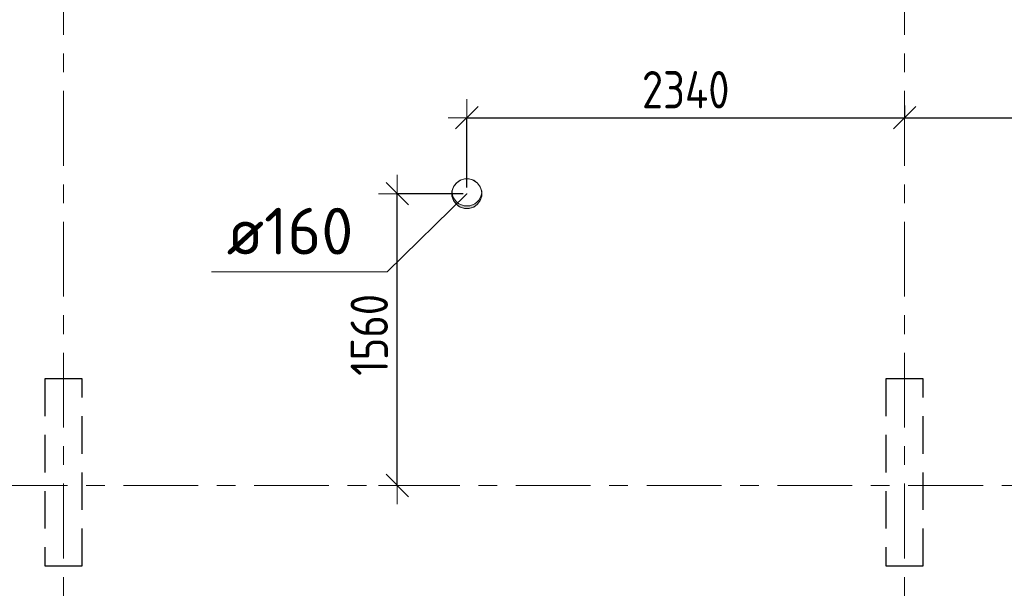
# Model space of a CAD drawing. Header units: metres. Extents: x -38 to 89, y -15 to 21.
# Tile 21 of 129: x 19.21 to 24.48, y 2.72 to 5.79. Entities that reach past the tile are written whole.
import ezdxf

# ---------------------------------------------------------------- set-up
doc = ezdxf.new("R2010")
doc.units = ezdxf.units.M
doc.header["$PDMODE"] = 65
for name, pattern in [('______11', [0.5, 0.4, -0.05, 0, -0.05]), ('______2', [0.27, 0.2, -0.07]), ('______5', [1.1, 0.8, -0.1, 0.1, -0.1])]:
    doc.linetypes.add(name, pattern=pattern)
for name, color, linetype, lineweight in [('XR$2$Осевая линия (1)', 7, '______5', 13), ('XR$3$Перекрытие (1)', 7, 'Continuous', 35), ('XR$4$Размерная линия (1)', 7, 'Continuous', 13), ('XR$4$Текст_ общее_1', 7, 'Continuous', 13), ('XR$5$Размерная линия (1)', 7, 'Continuous', 13), ('XR$5$Текст_ общее_1', 7, 'Continuous', 13)]:
    doc.layers.add(name, color=color, linetype=linetype, lineweight=lineweight)
doc.layers.add('XR$3$Макрос проема_ отверстия', color=7, linetype='Continuous', lineweight=13, true_color=0x2d2d2d)
doc.layers.add('XR$7$Стена_ бетон несущ.', color=7, linetype='Continuous', lineweight=70, true_color=0xb4b496)
doc.styles.add('ISOCPEUR', font='txt')
doc.dimstyles.new('DIMSTYLE_3', dxfattribs={"dimtxt": 0.2, "dimasz": 0.2, "dimexe": 0, "dimexo": 0, "dimgap": 0.1, "dimtad": 2, "dimdec": 0, "dimlfac": 1000, "dimrnd": 5, "dimzin": 12, "dimdsep": 46, "dimtxsty": 'ISOCPEUR', "dimblk1": 'ALL_ML_STRICH', "dimblk2": 'ALL_ML_STRICH', "dimsah": 1, "dimcen": 0, "dimclrd": 7, "dimclre": 256, "dimclrt": 7, "dimadec": 0, "dimazin": 0, "dimtfac": 1, "dimtdec": 0, "dimtix": 1, "dimtmove": 2, "dimatfit": 3, "dimfxl": 0, "dimtzin": 0, "dimlwd": 0, "dimlwe": -3, "dimarcsym": 0})

# ---------------------------------------------------------------- blocks, each defined once
blk = doc.blocks.new('Отображение проема (2)', base_point=(-1.002, -49.786))
at = {"layer": 'XR$3$Макрос проема_ отверстия', "true_color": 0x000000, "transparency": 33554687}
blk.add_hatch(color=18, dxfattribs=at).paths.add_polyline_path([(-0.967, -49.384), (-1.002, -49.383), (-1.072, -49.389), (-1.139, -49.407), (-1.203, -49.437), (-1.261, -49.477), (-1.31, -49.527), (-1.351, -49.585), (-1.381, -49.648), (-1.399, -49.716), (-1.405, -49.786), (-1.399, -49.856), (-1.381, -49.924), (-1.351, -49.988), (-1.31, -50.045), (-1.261, -50.095), (-1.203, -50.135), (-1.139, -50.165), (-1.072, -50.183), (-1.002, -50.189), (-0.967, -50.188), (-1.032, -50.177), (-1.095, -50.155), (-1.153, -50.123), (-1.205, -50.082), (-1.25, -50.033), (-1.287, -49.978), (-1.313, -49.917), (-1.329, -49.852), (-1.335, -49.786), (-1.329, -49.72), (-1.313, -49.656), (-1.287, -49.595), (-1.25, -49.539), (-1.205, -49.49), (-1.153, -49.449), (-1.095, -49.417), (-1.032, -49.396)])
at = {"layer": 'XR$3$Макрос проема_ отверстия', "transparency": 33554687}
blk.add_circle((-1.002, -49.786), 0.403, dxfattribs=at)
blk.add_arc((-0.932, -49.786), 0.403, 94.9784, 265.0216, dxfattribs=at)
blk = doc.blocks.new('NSY1')
at = {"color": 0, "linetype": 'ByBlock', "lineweight": -2}
for p, q in [((-0.01, 0.01), (0.01, 0.01)), ((-0.01, -0.01), (-0.01, 0.01)), ((-0.01, -0.01), (-0.01, 0.01)), ((-0.01, 0.01), (0.01, 0.01)), ((-0.01, 0.01), (0.01, 0.01)), ((0.01, 0.01), (-0.01, 0.01)), ((-0.01, 0.01), (-0.01, 0.01)), ((-0.01, 0.01), (-0.01, -0.01)), ((0.01, 0.01), (-0.01, 0.01)), ((-0.01, 0.01), (0.01, 0.01)), ((0.01, 0.01), (-0.01, 0.01)), ((-0.01, 0.01), (-0.01, 0.01)), ((-0.01, 0.01), (-0.01, -0.01)), ((0.01, 0.01), (-0.01, 0.01)), ((-0.01, 0.01), (0.01, 0.01)), ((0.01, 0.01), (-0.01, 0.01)), ((-0.01, 0.01), (-0.01, 0.01)), ((-0.01, 0.01), (-0.01, -0.01)), ((0.01, 0.01), (-0.01, 0.01)), ((-0.01, 0.01), (0.01, 0.01)), ((-0.01, -0.01), (-0.01, 0.01)), ((0, 0), (0, 0)), ((0, 0), (0, 0)), ((0, 0), (0, 0)), ((0, 0), (0, 0)), ((0, 0), (0, 0)), ((0, 0), (0, 0)), ((0.01, 0.01), (0.01, -0.01)), ((0.01, 0.01), (0.01, -0.01)), ((0.01, 0.01), (0.01, 0.01)), ((0.01, -0.01), (0.01, 0.01)), ((0.01, 0.01), (0.01, 0.01)), ((0.01, -0.01), (0.01, 0.01)), ((0.01, 0.01), (0.01, 0.01)), ((0.01, -0.01), (0.01, 0.01)), ((0.01, 0.01), (0.01, -0.01)), ((0.01, -0.01), (-0.01, -0.01)), ((0.01, -0.01), (-0.01, -0.01)), ((-0.01, -0.01), (0.01, -0.01)), ((-0.01, -0.01), (0.01, -0.01)), ((-0.01, -0.01), (0.01, -0.01)), ((0.01, -0.01), (-0.01, -0.01)), ((0, 0), (0, 0)), ((0, 0), (0, 0))]:
    blk.add_line(p, q, dxfattribs=at)
blk = doc.blocks.new('ALL_ML_STRICH')
at = {"color": 0, "linetype": 'ByBlock', "lineweight": -2}
for p, q in [((-0.3, -0.3), (0.3, 0.3)), ((0, -0.5), (0, 0.5)), ((-1, 0), (0.5, 0))]:
    blk.add_line(p, q, dxfattribs=at)
blk = doc.blocks.new('*D223')
at = {"layer": 'DEFPOINTS', "color": 7, "linetype": 'Continuous', "lineweight": 13, "transparency": 33554687}
for p in [(21.6079, 4.8607), (21.2356, 3.3), (21.2356, 3.3)]:
    blk.add_point(p, dxfattribs=at)
at = {"layer": 'XR$4$Размерная линия (1)', "color": 9, "linetype": 'Continuous', "lineweight": -2, "true_color": 0xc7c7c7, "transparency": 33554687}
for p, q in [((21.5879, 4.8607), (21.2356, 4.8607)), ((21.2356, 3.3), (21.2356, 3.3))]:
    blk.add_line(p, q, dxfattribs=at)
at = {"layer": 'XR$4$Размерная линия (1)', "color": 7, "linetype": 'Continuous', "lineweight": -2, "transparency": 33554687}
blk.add_line((21.2356, 3.3), (21.2356, 4.8607), dxfattribs=at)
at = {"layer": 'XR$4$Размерная линия (1)', "color": 7, "linetype": 'Continuous', "lineweight": 13, "transparency": 33554687, "xscale": 0.2, "yscale": 0.2, "zscale": 0.2}
for p, rotation in [((21.2356, 4.8607), 90), ((21.2356, 3.3), 270)]:
    blk.add_blockref('ALL_ML_STRICH', p, dxfattribs=dict(at, rotation=rotation))
at = {"layer": 'XR$4$Размерная линия (1)', "color": 7, "linetype": 'Continuous', "lineweight": 13, "transparency": 33554687, "insert": (21.0856, 4.1054), "char_height": 0.2, "width": 0.666667, "attachment_point": 5, "rotation": 90, "style": 'ISOCPEUR'}
blk.add_mtext('\\W0.83;\\A1;{1560}', dxfattribs=at)
blk = doc.blocks.new('*D225')
at = {"layer": 'DEFPOINTS', "color": 7, "linetype": 'Continuous', "lineweight": 13, "transparency": 33554687}
for p in [(23.95, 5.3516), (21.6079, 5.2667), (21.6079, 4.8745)]:
    blk.add_point(p, dxfattribs=at)
at = {"layer": 'XR$4$Размерная линия (1)', "color": 9, "linetype": 'Continuous', "lineweight": -2, "true_color": 0xc7c7c7, "transparency": 33554687}
for p, q in [((23.95, 5.3316), (23.95, 5.2667)), ((21.6079, 4.8945), (21.6079, 5.2667))]:
    blk.add_line(p, q, dxfattribs=at)
at = {"layer": 'XR$4$Размерная линия (1)', "color": 7, "linetype": 'Continuous', "lineweight": -2, "transparency": 33554687}
blk.add_line((21.6079, 5.2667), (23.95, 5.2667), dxfattribs=at)
at = {"layer": 'XR$4$Размерная линия (1)', "color": 7, "linetype": 'Continuous', "lineweight": 13, "transparency": 33554687, "xscale": 0.2, "yscale": 0.2, "zscale": 0.2, "rotation": 180}
blk.add_blockref('ALL_ML_STRICH', (21.6079, 5.2667), dxfattribs=at)
at = {"layer": 'XR$4$Размерная линия (1)', "color": 7, "linetype": 'Continuous', "lineweight": 13, "transparency": 33554687, "xscale": 0.2, "yscale": 0.2, "zscale": 0.2}
blk.add_blockref('ALL_ML_STRICH', (23.95, 5.2667), dxfattribs=at)
at = {"layer": 'XR$4$Размерная линия (1)', "color": 7, "linetype": 'Continuous', "lineweight": 13, "transparency": 33554687, "insert": (22.7789, 5.4167), "char_height": 0.2, "width": 0.666667, "attachment_point": 5, "style": 'ISOCPEUR'}
blk.add_mtext('\\W0.83;\\A1;{2340}', dxfattribs=at)
blk = doc.blocks.new('*D226')
at = {"layer": 'DEFPOINTS', "color": 7, "linetype": 'Continuous', "lineweight": 13, "transparency": 33554687}
for p in [(23.95, 5.3516), (23.95, 5.2667), (26.288, 4.8607)]:
    blk.add_point(p, dxfattribs=at)
at = {"layer": 'XR$4$Размерная линия (1)', "color": 9, "linetype": 'Continuous', "lineweight": -2, "true_color": 0xc7c7c7, "transparency": 33554687}
for p, q in [((23.95, 5.3316), (23.95, 5.2667)), ((26.288, 4.8807), (26.288, 5.2667))]:
    blk.add_line(p, q, dxfattribs=at)
at = {"layer": 'XR$4$Размерная линия (1)', "color": 7, "linetype": 'Continuous', "lineweight": -2, "transparency": 33554687}
blk.add_line((23.95, 5.2667), (26.288, 5.2667), dxfattribs=at)
at = {"layer": 'XR$4$Размерная линия (1)', "color": 7, "linetype": 'Continuous', "lineweight": 13, "transparency": 33554687, "xscale": 0.2, "yscale": 0.2, "zscale": 0.2, "rotation": 180}
blk.add_blockref('ALL_ML_STRICH', (23.95, 5.2667), dxfattribs=at)
at = {"layer": 'XR$4$Размерная линия (1)', "color": 7, "linetype": 'Continuous', "lineweight": 13, "transparency": 33554687, "xscale": 0.2, "yscale": 0.2, "zscale": 0.2}
blk.add_blockref('ALL_ML_STRICH', (26.288, 5.2667), dxfattribs=at)
at = {"layer": 'XR$4$Размерная линия (1)', "color": 7, "linetype": 'Continuous', "lineweight": 13, "transparency": 33554687, "insert": (25.119, 5.4167), "char_height": 0.2, "width": 0.666667, "attachment_point": 5, "style": 'ISOCPEUR'}
blk.add_mtext('\\W0.83;\\A1;{2340}', dxfattribs=at)
blk = doc.blocks.new('*D537')
at = {"layer": 'DEFPOINTS', "color": 7, "linetype": 'Continuous', "lineweight": 13, "transparency": 33554687}
for p in [(21.6079, 4.8607), (21.2356, 3.3), (21.2356, 3.3)]:
    blk.add_point(p, dxfattribs=at)
at = {"layer": 'XR$5$Размерная линия (1)', "color": 9, "linetype": 'Continuous', "lineweight": -2, "true_color": 0xc7c7c7, "transparency": 33554687}
for p, q in [((21.5879, 4.8607), (21.2356, 4.8607)), ((21.2356, 3.3), (21.2356, 3.3))]:
    blk.add_line(p, q, dxfattribs=at)
at = {"layer": 'XR$5$Размерная линия (1)', "color": 7, "linetype": 'Continuous', "lineweight": -2, "transparency": 33554687}
blk.add_line((21.2356, 3.3), (21.2356, 4.8607), dxfattribs=at)
at = {"layer": 'XR$5$Размерная линия (1)', "color": 7, "linetype": 'Continuous', "lineweight": 13, "transparency": 33554687, "xscale": 0.2, "yscale": 0.2, "zscale": 0.2}
for p, rotation in [((21.2356, 4.8607), 90), ((21.2356, 3.3), 270)]:
    blk.add_blockref('ALL_ML_STRICH', p, dxfattribs=dict(at, rotation=rotation))
at = {"layer": 'XR$5$Размерная линия (1)', "color": 7, "linetype": 'Continuous', "lineweight": 13, "transparency": 33554687, "insert": (21.0856, 4.1054), "char_height": 0.2, "width": 0.666667, "attachment_point": 5, "rotation": 90, "style": 'ISOCPEUR'}
blk.add_mtext('\\W0.83;\\A1;{1560}', dxfattribs=at)
blk = doc.blocks.new('*D538')
at = {"layer": 'DEFPOINTS', "color": 7, "linetype": 'Continuous', "lineweight": 13, "transparency": 33554687}
for p in [(23.95, 5.3516), (21.6079, 5.2667), (21.6079, 4.8745)]:
    blk.add_point(p, dxfattribs=at)
at = {"layer": 'XR$5$Размерная линия (1)', "color": 9, "linetype": 'Continuous', "lineweight": -2, "true_color": 0xc7c7c7, "transparency": 33554687}
for p, q in [((23.95, 5.3316), (23.95, 5.2667)), ((21.6079, 4.8945), (21.6079, 5.2667))]:
    blk.add_line(p, q, dxfattribs=at)
at = {"layer": 'XR$5$Размерная линия (1)', "color": 7, "linetype": 'Continuous', "lineweight": -2, "transparency": 33554687}
blk.add_line((21.6079, 5.2667), (23.95, 5.2667), dxfattribs=at)
at = {"layer": 'XR$5$Размерная линия (1)', "color": 7, "linetype": 'Continuous', "lineweight": 13, "transparency": 33554687, "xscale": 0.2, "yscale": 0.2, "zscale": 0.2, "rotation": 180}
blk.add_blockref('ALL_ML_STRICH', (21.6079, 5.2667), dxfattribs=at)
at = {"layer": 'XR$5$Размерная линия (1)', "color": 7, "linetype": 'Continuous', "lineweight": 13, "transparency": 33554687, "xscale": 0.2, "yscale": 0.2, "zscale": 0.2}
blk.add_blockref('ALL_ML_STRICH', (23.95, 5.2667), dxfattribs=at)
at = {"layer": 'XR$5$Размерная линия (1)', "color": 7, "linetype": 'Continuous', "lineweight": 13, "transparency": 33554687, "insert": (22.7789, 5.4167), "char_height": 0.2, "width": 0.666667, "attachment_point": 5, "style": 'ISOCPEUR'}
blk.add_mtext('\\W0.83;\\A1;{2340}', dxfattribs=at)
blk = doc.blocks.new('*D539')
at = {"layer": 'DEFPOINTS', "color": 7, "linetype": 'Continuous', "lineweight": 13, "transparency": 33554687}
for p in [(23.95, 5.3516), (23.95, 5.2667), (26.288, 4.8607)]:
    blk.add_point(p, dxfattribs=at)
at = {"layer": 'XR$5$Размерная линия (1)', "color": 9, "linetype": 'Continuous', "lineweight": -2, "true_color": 0xc7c7c7, "transparency": 33554687}
for p, q in [((23.95, 5.3316), (23.95, 5.2667)), ((26.288, 4.8807), (26.288, 5.2667))]:
    blk.add_line(p, q, dxfattribs=at)
at = {"layer": 'XR$5$Размерная линия (1)', "color": 7, "linetype": 'Continuous', "lineweight": -2, "transparency": 33554687}
blk.add_line((23.95, 5.2667), (26.288, 5.2667), dxfattribs=at)
at = {"layer": 'XR$5$Размерная линия (1)', "color": 7, "linetype": 'Continuous', "lineweight": 13, "transparency": 33554687, "xscale": 0.2, "yscale": 0.2, "zscale": 0.2, "rotation": 180}
blk.add_blockref('ALL_ML_STRICH', (23.95, 5.2667), dxfattribs=at)
at = {"layer": 'XR$5$Размерная линия (1)', "color": 7, "linetype": 'Continuous', "lineweight": 13, "transparency": 33554687, "xscale": 0.2, "yscale": 0.2, "zscale": 0.2}
blk.add_blockref('ALL_ML_STRICH', (26.288, 5.2667), dxfattribs=at)
at = {"layer": 'XR$5$Размерная линия (1)', "color": 7, "linetype": 'Continuous', "lineweight": 13, "transparency": 33554687, "insert": (25.119, 5.4167), "char_height": 0.2, "width": 0.666667, "attachment_point": 5, "style": 'ISOCPEUR'}
blk.add_mtext('\\W0.83;\\A1;{2340}', dxfattribs=at)

msp = doc.modelspace()

# ---------------------------------------------------------------- linework, layer by layer
at = {"color": 7, "linetype": 'Continuous', "lineweight": 13, "transparency": 33554687}
msp.add_lwpolyline([(21.6079, 4.8607), (21.1807, 4.4435), (20.2407, 4.4435)], dxfattribs=at)
msp.add_lwpolyline([(21.6079, 4.8607), (21.1807, 4.4435), (20.2407, 4.4435)], dxfattribs=at)
at = {"layer": 'XR$2$Осевая линия (1)', "color": 253, "linetype": '______11', "lineweight": 13, "true_color": 0xa0a0a0, "transparency": 33554687}
for p, q in [((19.45, -3.39), (19.45, 8.13)), ((23.95, -3.39), (23.95, 8.13)), ((-2.63, 3.3), (62.6, 3.3))]:
    msp.add_line(p, q, dxfattribs=at)
at = {"layer": 'XR$3$Перекрытие (1)', "color": 7, "linetype": 'Continuous', "lineweight": 13, "transparency": 33554687}
for p, q in [((21.5509, 4.9177), (21.536, 4.8973)), ((21.5713, 4.9326), (21.5509, 4.9177)), ((21.5953, 4.9404), (21.5713, 4.9326)), ((21.6205, 4.9404), (21.5953, 4.9404)), ((21.6445, 4.9326), (21.6205, 4.9404)), ((21.6649, 4.9177), (21.6445, 4.9326)), ((21.6798, 4.8973), (21.6649, 4.9177)), ((21.536, 4.8973), (21.5282, 4.8733)), ((21.5282, 4.8733), (21.5282, 4.8481)), ((21.5282, 4.8481), (21.536, 4.8241)), ((21.6876, 4.8733), (21.6798, 4.8973)), ((21.6798, 4.8241), (21.6876, 4.8481)), ((21.6876, 4.8481), (21.6876, 4.8733)), ((21.536, 4.8241), (21.5509, 4.8037)), ((21.5509, 4.8037), (21.5713, 4.7888)), ((21.6445, 4.7888), (21.6649, 4.8037)), ((21.6649, 4.8037), (21.6798, 4.8241)), ((21.5713, 4.7888), (21.5953, 4.781)), ((21.5953, 4.781), (21.6205, 4.781)), ((21.6205, 4.781), (21.6445, 4.7888))]:
    msp.add_line(p, q, dxfattribs=at)
at = {"layer": 'XR$7$Стена_ бетон несущ.', "color": 253, "linetype": '______2', "lineweight": -3, "true_color": 0xa0a0a0, "transparency": 33554687}
for p, q in [((19.35, 3.87), (19.35, 2.87)), ((19.55, 3.87), (19.35, 3.87)), ((19.55, 2.87), (19.55, 3.87)), ((24.05, 3.87), (23.85, 3.87)), ((23.85, 3.87), (23.85, 2.87)), ((24.05, 2.87), (24.05, 3.87)), ((19.35, 2.87), (19.55, 2.87)), ((23.85, 2.87), (24.05, 2.87))]:
    msp.add_line(p, q, dxfattribs=at)

# ---------------------------------------------------------------- block references
at = {"layer": 'XR$3$Макрос проема_ отверстия', "transparency": 33554687, "xscale": 0.197537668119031, "yscale": 0.197537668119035, "rotation": 89.99999714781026}
msp.add_blockref('Отображение проема (2)', (21.6079, 4.8607), dxfattribs=at)
at = {"layer": 'XR$3$Перекрытие (1)', "color": 7, "linetype": 'Continuous', "lineweight": 13, "transparency": 33554687, "xscale": 0.009999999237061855, "yscale": 0.009999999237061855, "zscale": 0.009999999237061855}
msp.add_blockref('NSY1', (21.6079, 4.8607), dxfattribs=at)

# ---------------------------------------------------------------- texts
at = {"layer": 'XR$4$Текст_ общее_1', "color": 7, "linetype": 'Continuous', "lineweight": 13, "transparency": 33554687, "insert": (20.3228, 4.6602), "char_height": 0.25, "width": 0.809375, "attachment_point": 4, "style": 'ISOCPEUR'}
msp.add_mtext('\\A1;{\\fISOCPEUR|i0|b0;\\H0.250000;\\W1.000000;\\C7;ø160}\\P', dxfattribs=at)
at = {"layer": 'XR$5$Текст_ общее_1', "color": 7, "linetype": 'Continuous', "lineweight": 13, "transparency": 33554687, "insert": (20.3228, 4.6602), "char_height": 0.25, "width": 0.809375, "attachment_point": 4, "style": 'ISOCPEUR'}
msp.add_mtext('\\A1;{\\fISOCPEUR|i0|b0;\\H0.250000;\\W1.000000;\\C7;ø160}\\P', dxfattribs=at)

# ---------------------------------------------------------------- dimensions: what is measured, and where the dimension line sits
at = {"layer": 'XR$4$Размерная линия (1)', "color": 7, "linetype": 'Continuous', "lineweight": 13, "transparency": 33554687}
for base, p1, p2, picture, middle in [((23.95, 5.2667), (21.6079, 4.8945), (23.95, 5.3316), '*D225', (22.7789, 5.4167)), ((26.288, 5.2667), (23.95, 5.3316), (26.288, 4.8807), '*D226', (25.119, 5.4167))]:
    dim = msp.add_linear_dim(base=base, p1=p1, p2=p2, dimstyle='DIMSTYLE_3', override={"dimpost": '<>', "dimclrd": 7, "dimclre": 9, "dimclrt": 7, "dimlwd": 0, "dimlwe": 65533}, dxfattribs=at)
    dim.commit()
    dim.dimension.update_dxf_attribs({"geometry": picture, "text_midpoint": middle, "dimtype": 160})
dim = msp.add_linear_dim(base=(21.2356, 4.8607), p1=(21.2356, 3.3), p2=(21.5879, 4.8607), angle=90, dimstyle='DIMSTYLE_3', override={"dimpost": '<>', "dimclrd": 7, "dimclre": 9, "dimclrt": 7, "dimlwd": 0, "dimlwe": 65533}, dxfattribs=at)
dim.commit()
dim.dimension.update_dxf_attribs({"geometry": '*D223', "text_midpoint": (21.0856, 4.1054), "dimtype": 160})
at = {"layer": 'XR$5$Размерная линия (1)', "color": 7, "linetype": 'Continuous', "lineweight": 13, "transparency": 33554687}
for base, p1, p2, picture, middle in [((23.95, 5.2667), (21.6079, 4.8945), (23.95, 5.3316), '*D538', (22.7789, 5.4167)), ((26.288, 5.2667), (23.95, 5.3316), (26.288, 4.8807), '*D539', (25.119, 5.4167))]:
    dim = msp.add_linear_dim(base=base, p1=p1, p2=p2, dimstyle='DIMSTYLE_3', override={"dimpost": '<>', "dimclrd": 7, "dimclre": 9, "dimclrt": 7, "dimlwd": 0, "dimlwe": 65533}, dxfattribs=at)
    dim.commit()
    dim.dimension.update_dxf_attribs({"geometry": picture, "text_midpoint": middle, "dimtype": 160})
dim = msp.add_linear_dim(base=(21.2356, 4.8607), p1=(21.2356, 3.3), p2=(21.5879, 4.8607), angle=90, dimstyle='DIMSTYLE_3', override={"dimpost": '<>', "dimclrd": 7, "dimclre": 9, "dimclrt": 7, "dimlwd": 0, "dimlwe": 65533}, dxfattribs=at)
dim.commit()
dim.dimension.update_dxf_attribs({"geometry": '*D537', "text_midpoint": (21.0856, 4.1054), "dimtype": 160})

doc.saveas('drawing.dxf')
